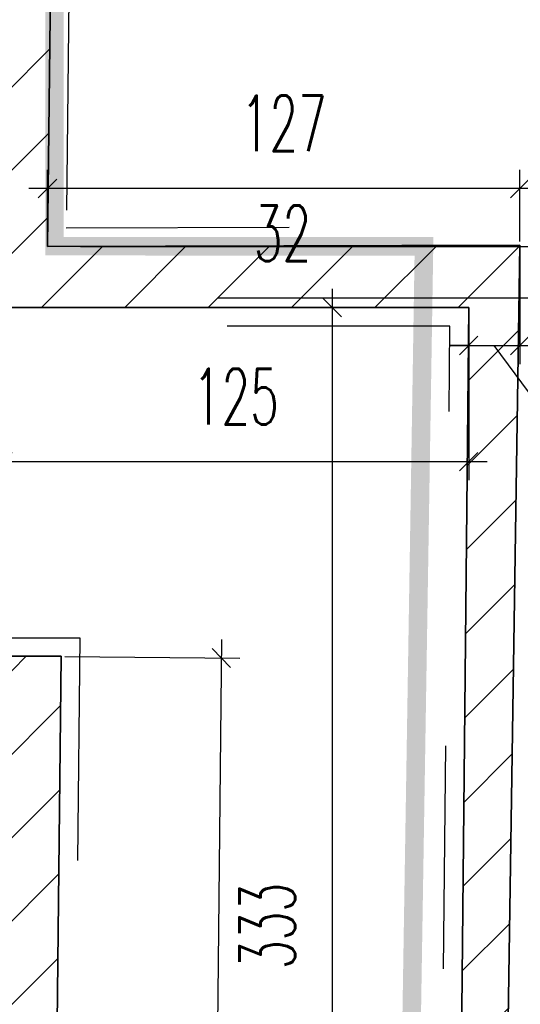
# Model space of a CAD drawing. Header units: millimetres. Extents: x 19887 to 192597, y -14203 to 39042.
# Tile 26 of 256: x 25254 to 25388, y -10124 to -9859. Entities that reach past the tile are written whole.
import ezdxf

# ---------------------------------------------------------------- set-up
doc = ezdxf.new("R2010")
doc.units = ezdxf.units.MM
doc.linetypes.add('ACAD_ISO03W100', pattern=[30, 12, -18])
doc.linetypes.add('DASHED2', pattern=[9.525, 6.35, -3.175])
doc.layers.get('Defpoints').update_dxf_attribs({"color": 4})
for name, color, linetype in [('A_DBA-RAMKI', 6, 'Continuous'), ('Sufit podwieszany', 252, 'Continuous'), ('Wymiarowanie', 3, 'Continuous'), ('Wypełnienie', 252, 'Continuous')]:
    doc.layers.add(name, color=color, linetype=linetype)
doc.layers.add('Basen_rzut_poziom_1_obrys', color=252, linetype='Continuous', lineweight=35)
doc.styles.add('ROMANS', font='romans.shx', dxfattribs={"width": 0.6})
doc.styles.get("Standard").update_dxf_attribs({"font": 'arial.ttf'})
doc.dimstyles.new('000001FB70622F18', dxfattribs={"dimtxt": 20, "dimasz": 5, "dimexe": 5, "dimexo": 1, "dimgap": 20, "dimtad": 1, "dimtoh": 1, "dimdec": 0, "dimtxsty": 'Standard', "dimblk": 'OBLIQUE', "dimcen": 0, "dimdle": 5, "dimclrd": 252, "dimclre": 252, "dimclrt": 252, "dimadec": 0, "dimazin": 0, "dimtfac": 1, "dimtdec": 0, "dimtmove": 0, "dimatfit": 3, "dimldrblk": 'OBLIQUE', "dimfxl": 150, "dimfxlon": 1, "dimlwd": 25, "dimlwe": 25, "dimarcsym": 1})
pattern_1 = [(45, (-31599.654, -23084.227), (-11.22532, 11.22532), [])]

# ---------------------------------------------------------------- blocks, each defined once
blk = doc.blocks.new('_Oblique')
at = {"color": 0, "linetype": 'ByBlock', "lineweight": -2}
blk.add_line((-0.5, -0.5), (0.5, 0.5), dxfattribs=at)
blk = doc.blocks.new('*D694')
at = {"layer": 'Defpoints', "color": 0}
for p in [(2481.49, -4046.88), (2467.7, -4063.67), (2481.49, -4073.91)]:
    blk.add_point(p, dxfattribs=at)
at = {"layer": 'Wymiarowanie', "color": 252, "linetype": 'Continuous', "lineweight": 25}
for p, q in [((2481.49, -4047.88), (2481.49, -4078.91)), ((2467.7, -4064.67), (2467.7, -4078.91)), ((2462.7, -4073.91), (2486.49, -4073.91)), ((2467.7, -4073.91), (2462.7, -4073.91)), ((2517.2, -4131.59), (2474.6, -4073.91)), ((2481.49, -4073.91), (2486.49, -4073.91)), ((2550.92, -4131.59), (2517.2, -4131.59))]:
    blk.add_line(p, q, dxfattribs=at)
at = {"layer": 'Wymiarowanie', "color": 252, "linetype": 'ByBlock', "lineweight": 25, "xscale": 5, "yscale": 5, "zscale": 5}
blk.add_blockref('_Oblique', (2467.7, -4073.91), dxfattribs=at)
at = {"layer": 'Wymiarowanie', "color": 252, "linetype": 'ByBlock', "lineweight": 25, "xscale": 5, "yscale": 5, "zscale": 5, "rotation": 180}
blk.add_blockref('_Oblique', (2481.49, -4073.91), dxfattribs=at)
at = {"layer": 'Wymiarowanie', "color": 252, "insert": (2534.06, -4114.09), "char_height": 15, "attachment_point": 5, "style": 'ROMANS'}
blk.add_mtext('14', dxfattribs=at)
blk = doc.blocks.new('*D717')
at = {"layer": 'Defpoints', "color": 0}
for p in [(2356.87, -3822.5), (2354.27, -4047.21), (2513.17, -4047.21)]:
    blk.add_point(p, dxfattribs=at)
at = {"layer": 'Wymiarowanie', "color": 252, "linetype": 'Continuous', "lineweight": 25}
for p, q in [((2513.17, -3817.5), (2513.17, -4052.21)), ((2363.17, -3822.5), (2518.17, -3822.5)), ((2363.17, -4047.21), (2518.17, -4047.21))]:
    blk.add_line(p, q, dxfattribs=at)
at = {"layer": 'Wymiarowanie', "color": 252, "linetype": 'ByBlock', "lineweight": 25, "xscale": 5, "yscale": 5, "zscale": 5}
for p, rotation in [((2513.17, -3822.5), 90), ((2513.17, -4047.21), 270)]:
    blk.add_blockref('_Oblique', p, dxfattribs=dict(at, rotation=rotation))
at = {"layer": 'Wymiarowanie', "color": 252, "insert": (2530.67, -3934.85), "char_height": 15, "attachment_point": 5, "rotation": 270, "style": 'ROMANS'}
blk.add_mtext('225', dxfattribs=at)
blk = doc.blocks.new('*D716')
at = {"layer": 'Defpoints', "color": 0}
for p in [(2354.27, -4047.21), (2476.63, -4368.67), (2513.17, -4368.67)]:
    blk.add_point(p, dxfattribs=at)
at = {"layer": 'Wymiarowanie', "color": 252, "linetype": 'Continuous', "lineweight": 25}
for p, q in [((2513.17, -4042.21), (2513.17, -4373.67)), ((2363.17, -4047.21), (2518.17, -4047.21)), ((2477.63, -4368.67), (2518.17, -4368.67))]:
    blk.add_line(p, q, dxfattribs=at)
at = {"layer": 'Wymiarowanie', "color": 252, "linetype": 'ByBlock', "lineweight": 25, "xscale": 5, "yscale": 5, "zscale": 5}
for p, rotation in [((2513.17, -4047.21), 90), ((2513.17, -4368.67), 270)]:
    blk.add_blockref('_Oblique', p, dxfattribs=dict(at, rotation=rotation))
at = {"layer": 'Wymiarowanie', "color": 252, "insert": (2530.67, -4207.94), "char_height": 15, "attachment_point": 5, "rotation": 270, "style": 'ROMANS'}
blk.add_mtext('321', dxfattribs=at)
blk = doc.blocks.new('*D719')
at = {"layer": 'Defpoints', "color": 0}
for p in [(2354.27, -4031.63), (2354.27, -4047.21), (2481.49, -4046.88)]:
    blk.add_point(p, dxfattribs=at)
at = {"layer": 'Wymiarowanie', "color": 252, "linetype": 'Continuous', "lineweight": 25}
for p, q in [((2354.27, -4046.21), (2354.27, -4026.63)), ((2481.49, -4045.88), (2481.49, -4026.63)), ((2486.49, -4031.63), (2349.27, -4031.63))]:
    blk.add_line(p, q, dxfattribs=at)
at = {"layer": 'Wymiarowanie', "color": 252, "linetype": 'ByBlock', "lineweight": 25, "xscale": 5, "yscale": 5, "zscale": 5, "rotation": 180}
blk.add_blockref('_Oblique', (2354.27, -4031.63), dxfattribs=at)
at = {"layer": 'Wymiarowanie', "color": 252, "linetype": 'ByBlock', "lineweight": 25, "xscale": 5, "yscale": 5, "zscale": 5}
blk.add_blockref('_Oblique', (2481.49, -4031.63), dxfattribs=at)
at = {"layer": 'Wymiarowanie', "color": 252, "insert": (2417.88, -4014.13), "char_height": 15, "attachment_point": 5, "style": 'ROMANS'}
blk.add_mtext('127', dxfattribs=at)
blk = doc.blocks.new('*D720')
at = {"layer": 'Defpoints', "color": 0}
for p in [(2342.26, -4062.62), (2467.7, -4063.67), (2342.26, -4105.17)]:
    blk.add_point(p, dxfattribs=at)
at = {"layer": 'Wymiarowanie', "color": 252, "linetype": 'Continuous', "lineweight": 25}
for p, q in [((2342.26, -4063.62), (2342.26, -4110.17)), ((2467.7, -4064.67), (2467.7, -4110.17)), ((2472.7, -4105.17), (2337.26, -4105.17))]:
    blk.add_line(p, q, dxfattribs=at)
at = {"layer": 'Wymiarowanie', "color": 252, "linetype": 'ByBlock', "lineweight": 25, "xscale": 5, "yscale": 5, "zscale": 5, "rotation": 180}
blk.add_blockref('_Oblique', (2342.26, -4105.17), dxfattribs=at)
at = {"layer": 'Wymiarowanie', "color": 252, "linetype": 'ByBlock', "lineweight": 25, "xscale": 5, "yscale": 5, "zscale": 5}
blk.add_blockref('_Oblique', (2467.7, -4105.17), dxfattribs=at)
at = {"layer": 'Wymiarowanie', "color": 252, "insert": (2404.98, -4087.67), "char_height": 15, "attachment_point": 5, "style": 'ROMANS'}
blk.add_mtext('125', dxfattribs=at)
blk = doc.blocks.new('*D722')
at = {"layer": 'Defpoints', "color": 0}
for p in [(2467.7, -4063.67), (2430.95, -4396.62), (2464.4, -4396.62)]:
    blk.add_point(p, dxfattribs=at)
at = {"layer": 'Wymiarowanie', "color": 252, "linetype": 'Continuous', "lineweight": 25}
for p, q in [((2430.95, -4058.67), (2430.95, -4401.62)), ((2466.7, -4063.67), (2425.95, -4063.67)), ((2463.4, -4396.62), (2425.95, -4396.62))]:
    blk.add_line(p, q, dxfattribs=at)
at = {"layer": 'Wymiarowanie', "color": 252, "linetype": 'ByBlock', "lineweight": 25, "xscale": 5, "yscale": 5, "zscale": 5}
for p, rotation in [((2430.95, -4063.67), 90), ((2430.95, -4396.62), 270)]:
    blk.add_blockref('_Oblique', p, dxfattribs=dict(at, rotation=rotation))
at = {"layer": 'Wymiarowanie', "color": 252, "insert": (2413.45, -4230.14), "char_height": 15, "attachment_point": 5, "rotation": 90, "style": 'ROMANS'}
blk.add_mtext('333', dxfattribs=at)
blk = doc.blocks.new('*D721')
at = {"layer": 'Defpoints', "color": 0}
for p in [(2357.9, -4157.55), (2355.16, -4417.11), (2398.31, -4417.57)]:
    blk.add_point(p, dxfattribs=at)
at = {"layer": 'Wymiarowanie', "color": 252, "linetype": 'Continuous', "lineweight": 25}
for p, q in [((2401.11, -4153.01), (2398.26, -4422.57)), ((2358.9, -4157.56), (2406.06, -4158.06)), ((2356.16, -4417.13), (2403.31, -4417.62))]:
    blk.add_line(p, q, dxfattribs=at)
at = {"layer": 'Wymiarowanie', "color": 252, "linetype": 'ByBlock', "lineweight": 25, "xscale": 5, "yscale": 5, "zscale": 5}
for p, rotation in [((2401.06, -4158.01), 89.39454163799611), ((2398.31, -4417.57), 269.3945416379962)]:
    blk.add_blockref('_Oblique', p, dxfattribs=dict(at, rotation=rotation))
at = {"layer": 'Wymiarowanie', "color": 252, "insert": (2382.19, -4287.6), "char_height": 15, "attachment_point": 5, "rotation": 89.3945, "style": 'ROMANS'}
blk.add_mtext('260', dxfattribs=at)
blk = doc.blocks.new('*D976')
at = {"layer": 'Defpoints', "color": 0}
for p in [(2715.24, -3994.35), (2747.38, -3995.03), (2747.38, -4061.18)]:
    blk.add_point(p, dxfattribs=at)
at = {"layer": 'Wymiarowanie', "color": 252, "linetype": 'Continuous', "lineweight": 25}
for p, q in [((2715.24, -3995.35), (2715.24, -4066.18)), ((2747.38, -3996.03), (2747.38, -4066.18)), ((2715.24, -4061.18), (2400.26, -4061.18)), ((2710.24, -4061.18), (2752.38, -4061.18))]:
    blk.add_line(p, q, dxfattribs=at)
at = {"layer": 'Wymiarowanie', "color": 252, "linetype": 'ByBlock', "lineweight": 25, "xscale": 5, "yscale": 5, "zscale": 5, "rotation": 180}
blk.add_blockref('_Oblique', (2715.24, -4061.18), dxfattribs=at)
at = {"layer": 'Wymiarowanie', "color": 252, "linetype": 'ByBlock', "lineweight": 25, "xscale": 5, "yscale": 5, "zscale": 5}
blk.add_blockref('_Oblique', (2747.38, -4061.18), dxfattribs=at)
at = {"layer": 'Wymiarowanie', "color": 252, "insert": (2417.54, -4043.68), "char_height": 15, "attachment_point": 5, "style": 'ROMANS'}
blk.add_mtext('32', dxfattribs=at)
blk = doc.blocks.new('G$CF5E15B28')
at = {"layer": 'Wypełnienie'}
h = blk.add_hatch(dxfattribs=at)
h.set_pattern_fill('ANSI31', color=253, scale=5, angle=90)
h.set_pattern_definition(pattern_1)
h.paths.add_polyline_path([(2527.78, -3792.93), (385.45, -3790.77), (385.45, -3821.86), (390.83, -3821.6), (391.95, -3911.6), (407.97, -3911.6), (408.51, -3823.06), (1217.59, -3822.83), (1217.59, -4029.44), (1060.17, -4028.42), (1060.17, -4064.91), (1091.26, -4064.91), (1091.26, -4043.43), (1216.23, -4043.43), (1216.23, -4063.03), (1229.37, -4063.03), (1229.37, -3822.83), (2344.27, -3822.51), (2342.25, -4063.67), (2467.7, -4063.67), (2464.4, -4396.62), (2455.31, -4396.62), (2455.89, -4416.87), (2453.74, -4416.87), (2453.74, -4424.34), (2581.42, -4423.94), (2581.42, -4414.9), (2578.51, -4414.9), (2579, -4396.25), (2505.98, -4396.25), (2505.68, -4368.36), (2476.63, -4368.67), (2481.49, -4046.88), (2354.27, -4047.21), (2356.87, -3822.5), (2527.78, -3822.31)])
h = blk.add_hatch(dxfattribs=at)
h.set_pattern_fill('ANSI31', color=253, scale=5, angle=90)
h.set_pattern_definition(pattern_1)
h.paths.add_polyline_path([(1497.13, -4424.2), (1809.51, -4424.2), (1811.23, -4463.74), (1939.12, -4462.79), (1939.12, -4423.97), (2222.23, -4423.97), (2222.23, -4436.41), (2251.27, -4436.41), (2251.27, -4423.55), (2358.63, -4423.55), (2358.63, -4417.11), (2355.38, -4417.11), (2357.9, -4157.55), (2341.16, -4157.55), (2337.7, -4393.15), (1229.5, -4395.41), (1229.17, -4157.6), (1216.57, -4157.6), (1216.93, -4395.41), (1072.41, -4395.41), (1072.41, -4157.95), (1058.67, -4157.95), (1058.67, -4393.79), (711.85, -4393.21), (711.85, -4387.94), (672.92, -4387.94), (672.92, -4393.21), (524.94, -4393.21), (524.94, -4050.69), (495.45, -4050.69), (495.45, -4069.28), (509.48, -4069.28), (509.48, -4166.57), (389.36, -4166.57), (389.36, -4180.88), (510.4, -4179.52), (511.6, -4393.22), (113.48, -4393.63), (113.27, -4271.1), (81.7, -4271.2), (82.05, -4377.46), (63.03, -4377.46), (63.03, -4414.71), (77.45, -4414.71), (77.45, -4423.96), (1299.19, -4425.62), (1299.19, -4462.16), (1497.13, -4462.16)])
at = {"layer": 'Basen_rzut_poziom_1_obrys', "color": 253, "elevation": 0}
for points in [[(2467.7, -4063.67), (2342.25, -4063.67), (2344.27, -3822.51)], [(2356.87, -3822.5), (2354.27, -4047.21), (2481.49, -4046.88)], [(2481.49, -4046.88), (2476.63, -4368.67)], [(2455.31, -4396.62), (2464.4, -4396.62), (2467.7, -4063.67)], [(2462.7, -4063.67), (2462.7, -4063.62)], [(2467.7, -4068.67), (2467.65, -4068.67)], [(2337.7, -4393.15), (2341.16, -4157.55), (2357.9, -4157.55), (2355.38, -4396.37), (2355.38, -4416.14), (2355.38, -4417.11), (2358.63, -4417.11), (2358.63, -4423.55), (2353.24, -4423.55), (2251.27, -4423.55), (2251.27, -4436.41)]]:
    blk.add_lwpolyline(points, dxfattribs=at)
at = {"layer": 'Sufit podwieszany', "color": 253, "linetype": 'ACAD_ISO03W100', "ltscale": 5, "elevation": 0}
for points in [[(2462.65, -4068.67), (2337.21, -4068.67), (2339.22, -3827.52)], [(2361.81, -3827.49), (2359.32, -4042.2), (2486.49, -4041.88)], [(2450.31, -4391.62), (2459.45, -4391.62), (2462.65, -4068.67)], [(2332.77, -4388.16), (2336.24, -4152.55), (2362.96, -4152.55), (2360.38, -4396.4), (2360.38, -4412.11), (2363.63, -4412.11), (2363.63, -4428.55), (2353.24, -4428.55), (2256.27, -4428.55), (2256.27, -4441.41)]]:
    blk.add_lwpolyline(points, dxfattribs=at)
at = {"layer": 'Wymiarowanie', "color": 253}
for base, p1, p2, angle, override, picture, middle in [((2513.17, -4047.21, 0), (2356.87, -3822.5, 0), (2354.27, -4047.21, 0), 90, {"dimtxt": 15, "dimgap": 10, "dimtad": 2, "dimtxsty": 'ROMANS'}, '*D717', (2530.67, -3934.85, 0)), ((2354.27, -4031.63, 0), (2481.49, -4046.88, 0), (2354.27, -4047.21, 0), 0, {"dimtxt": 15, "dimgap": 10, "dimtxsty": 'ROMANS'}, '*D719', (2417.88, -4014.13, 0)), ((2513.17, -4368.67, 0), (2354.27, -4047.21, 0), (2476.63, -4368.67, 0), 90, {"dimtxt": 15, "dimgap": 10, "dimtad": 2, "dimtxsty": 'ROMANS', "dimtmove": 1}, '*D716', (2530.67, -4207.94, 0)), ((2430.95, -4396.62, 0), (2467.7, -4063.67, 0), (2464.4, -4396.62, 0), 90, {"dimtxt": 15, "dimgap": 10, "dimtxsty": 'ROMANS'}, '*D722', (2413.45, -4230.14, 0)), ((2342.26, -4105.17, 0), (2467.7, -4063.67, 0), (2342.26, -4062.62, 0), 0, {"dimtxt": 15, "dimgap": 10, "dimtxsty": 'ROMANS'}, '*D720', (2404.98, -4087.67, 0))]:
    dim = blk.add_linear_dim(base=base, p1=p1, p2=p2, angle=angle, dimstyle='000001FB70622F18', override=override, dxfattribs=at)
    dim.commit()
    dim.dimension.update_dxf_attribs({"geometry": picture, "text_midpoint": middle})
for base, p1, p2, override, picture, middle in [((2747.38, -4061.18, 0), (2715.24, -3994.35, 0), (2747.38, -3995.03, 0), {"dimtxt": 15, "dimgap": 10, "dimtxsty": 'ROMANS'}, '*D976', (2417.54, -4061.18, 0)), ((2481.49, -4073.91, 0), (2467.7, -4063.67, 0), (2481.49, -4046.88, 0), {"dimtxt": 15, "dimgap": 10, "dimtxsty": 'ROMANS', "dimtmove": 1}, '*D694', (2527.2, -4131.59, 0))]:
    dim = blk.add_linear_dim(base=base, p1=p1, p2=p2, angle=0, dimstyle='000001FB70622F18', override=override, dxfattribs=at)
    dim.commit()
    dim.dimension.update_dxf_attribs({"geometry": picture, "text_midpoint": middle, "dimtype": 160})
dim = blk.add_aligned_dim(p1=(2357.9, -4157.55, 0), p2=(2355.16, -4417.11, 0), distance=43.16, dimstyle='000001FB70622F18', override={"dimtxt": 15, "dimgap": 10, "dimtxsty": 'ROMANS'}, dxfattribs=at)
dim.commit()
dim.dimension.update_dxf_attribs({"geometry": '*D721', "text_midpoint": (2382.19, -4287.6, 0)})

msp = doc.modelspace()

# ---------------------------------------------------------------- linework, layer by layer
at = {"layer": 'A_DBA-RAMKI', "color": 210, "linetype": 'DASHED2', "ltscale": 10, "const_width": 5, "elevation": 0}
msp.add_lwpolyline([(26883.24, -10273.42), (26630.26, -10272.18), (26626.13, -10511.13), (25385.91, -10537.66), (25385.04, -11107.83), (24854.04, -11107.83), (24813.03, -11063.43), (24813.46, -11033.88), (24785.03, -11033.12), (24785.03, -10874.83), (24706.04, -10874.83), (24625.41, -10787.54), (24625.36, -10297.06), (25356.36, -10302.21), (25362.47, -9920.07), (25362.47, -9920.07), (25362.47, -9920.07), (25262.97, -9920.02), (25262.97, -9666.62), (22717.43, -9664.1)], dxfattribs=at)

# ---------------------------------------------------------------- block references
msp.add_blockref('G$CF5E15B28', (22906.81, -5872.86, 0))

doc.saveas('drawing.dxf')
